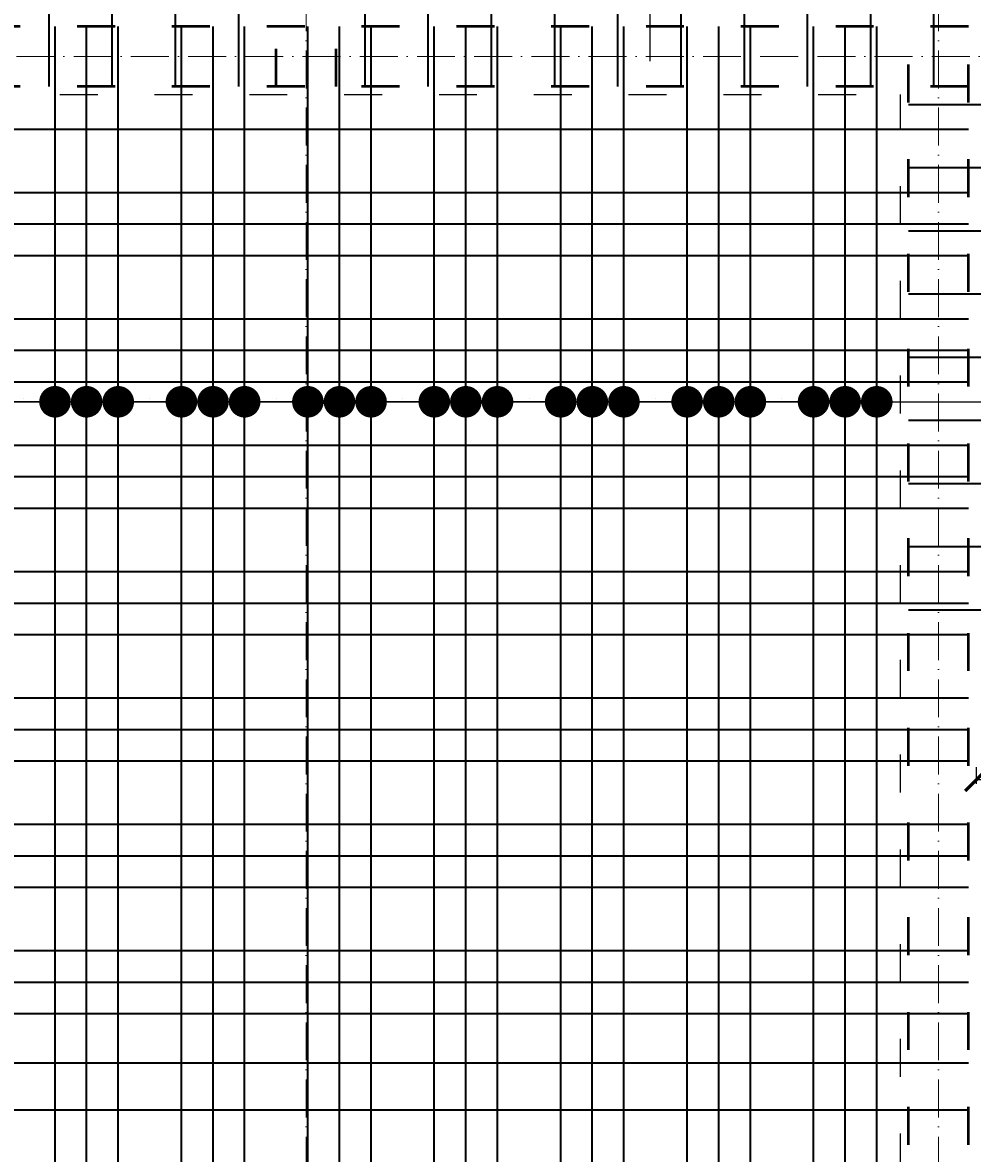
# Model space of a CAD drawing. Header units: millimetres. Extents: x 295948 to 312016, y 6878 to 18016.
# Tile 178 of 252: x 306981 to 307281, y 14352 to 14710. Entities that reach past the tile are written whole.
import ezdxf

# ---------------------------------------------------------------- set-up
doc = ezdxf.new("R2010")
doc.units = ezdxf.units.MM
doc.linetypes.add('ACAD_ISO03W100', pattern=[30, 12, -18])
doc.linetypes.add('ACAD_ISO10W100', pattern=[18, 12, -3, 0, -3])
for name, color, linetype, lineweight in [('konstrukcja wymiary', 1, 'Continuous', 13), ('osie', 5, 'ACAD_ISO10W100', 13), ('zbrojenie', 4, 'Continuous', 50), ('zbrojenie płyty', 141, 'Continuous', 35)]:
    doc.layers.add(name, color=color, linetype=linetype, lineweight=lineweight)
doc.layers.add('przerywane', color=6, linetype='ACAD_ISO03W100')
doc.styles.add('KONSTRUKCJA', font='romand.shx', dxfattribs={"oblique": 10})
doc.styles.get("Standard").update_dxf_attribs({"font": 'romand.shx', "oblique": 10})
doc.dimstyles.new('150', dxfattribs={"dimtxt": 10, "dimasz": 7, "dimexe": 1.25, "dimexo": 0.625, "dimgap": 3, "dimtad": 1, "dimdec": 0, "dimrnd": 0.5, "dimtxsty": 'KONSTRUKCJA', "dimblk": 'ARCHTICK', "dimcen": 2.5, "dimadec": 0, "dimazin": 0, "dimtfac": 1, "dimtdec": 0, "dimtix": 1, "dimtmove": 0, "dimatfit": 3, "dimfxl": 4, "dimfxlon": 1, "dimarcsym": 0})
doc.dimstyles.new('kropki', dxfattribs={"dimtxt": 0.001, "dimasz": 10, "dimexe": 1.25, "dimexo": 0.625, "dimgap": 1, "dimtad": 1, "dimtxsty": 'Standard', "dimblk": 'DOT', "dimcen": 2.5, "dimadec": 0, "dimazin": 0, "dimtfac": 1, "dimtmove": 0, "dimatfit": 3, "dimfxl": 1, "dimfxlon": 1, "dimarcsym": 0})

# ---------------------------------------------------------------- blocks, each defined once
blk = doc.blocks.new('_ArchTick')
at = {"color": 0, "linetype": 'ByBlock', "lineweight": 13, "const_width": 0.15}
blk.add_lwpolyline([(-0.5, -0.5), (0.5, 0.5)], dxfattribs=at)
blk = doc.blocks.new('*D886')
at = {"layer": 'Defpoints', "color": 0, "transparency": 16777216}
for p in [(307580.44, 14981.32), (306548.44, 14393.22), (306662.44, 14393.22)]:
    blk.add_point(p, dxfattribs=at)
at = {"layer": 'konstrukcja wymiary', "color": 0, "lineweight": -2, "transparency": 16777216}
for p, q in [((306552.44, 14981.32), (306547.19, 14981.32)), ((306548.44, 14981.32), (306548.44, 14393.22)), ((306552.44, 14393.22), (306547.19, 14393.22))]:
    blk.add_line(p, q, dxfattribs=at)
at = {"layer": 'konstrukcja wymiary', "color": 0, "lineweight": -2, "transparency": 16777216, "xscale": 7, "yscale": 7, "zscale": 7}
for p, rotation in [((306548.44, 14981.32), 90), ((306548.44, 14393.22), 270)]:
    blk.add_blockref('_ArchTick', p, dxfattribs=dict(at, rotation=rotation))
at = {"layer": 'konstrukcja wymiary', "color": 0, "transparency": 16777216, "insert": (306540.44, 14687.27), "char_height": 10, "attachment_point": 5, "rotation": 90, "style": 'KONSTRUKCJA'}
blk.add_mtext('588', dxfattribs=at)
blk = doc.blocks.new('*D895')
at = {"layer": 'Defpoints', "color": 0, "transparency": 16777216}
for p in [(307282.44, 15501.22), (307282.44, 14520.22), (306826.44, 14393.22)]:
    blk.add_point(p, dxfattribs=at)
at = {"layer": 'konstrukcja wymiary', "color": 0, "lineweight": -2, "transparency": 16777216}
for p, q in [((306826.44, 15497.22), (306826.44, 15502.47)), ((307282.44, 15497.22), (307282.44, 15502.47)), ((306826.44, 15501.22), (307282.44, 15501.22))]:
    blk.add_line(p, q, dxfattribs=at)
at = {"layer": 'konstrukcja wymiary', "color": 0, "lineweight": -2, "transparency": 16777216, "xscale": 7, "yscale": 7, "zscale": 7, "rotation": 180}
blk.add_blockref('_ArchTick', (306826.44, 15501.22), dxfattribs=at)
at = {"layer": 'konstrukcja wymiary', "color": 0, "lineweight": -2, "transparency": 16777216, "xscale": 7, "yscale": 7, "zscale": 7}
blk.add_blockref('_ArchTick', (307282.44, 15501.22), dxfattribs=at)
at = {"layer": 'konstrukcja wymiary', "color": 0, "transparency": 16777216, "insert": (307054.44, 15509.22), "char_height": 10, "attachment_point": 5, "style": 'KONSTRUKCJA'}
blk.add_mtext('456', dxfattribs=at)
blk = doc.blocks.new('*D896')
at = {"layer": 'Defpoints', "color": 0, "transparency": 16777216}
for p in [(307546.44, 15501.22), (307282.44, 14520.22), (307546.44, 14520.22)]:
    blk.add_point(p, dxfattribs=at)
at = {"layer": 'konstrukcja wymiary', "color": 0, "lineweight": -2, "transparency": 16777216}
for p, q in [((307282.44, 15497.22), (307282.44, 15502.47)), ((307546.44, 15497.22), (307546.44, 15502.47)), ((307282.44, 15501.22), (307546.44, 15501.22))]:
    blk.add_line(p, q, dxfattribs=at)
at = {"layer": 'konstrukcja wymiary', "color": 0, "lineweight": -2, "transparency": 16777216, "xscale": 7, "yscale": 7, "zscale": 7, "rotation": 180}
blk.add_blockref('_ArchTick', (307282.44, 15501.22), dxfattribs=at)
at = {"layer": 'konstrukcja wymiary', "color": 0, "lineweight": -2, "transparency": 16777216, "xscale": 7, "yscale": 7, "zscale": 7}
blk.add_blockref('_ArchTick', (307546.44, 15501.22), dxfattribs=at)
at = {"layer": 'konstrukcja wymiary', "color": 0, "transparency": 16777216, "insert": (307414.44, 15509.22), "char_height": 10, "attachment_point": 5, "style": 'KONSTRUKCJA'}
blk.add_mtext('264', dxfattribs=at)
blk = doc.blocks.new('*D923')
at = {"layer": 'Defpoints', "color": 0, "transparency": 16777216}
for p in [(307282.44, 14520.22), (307546.44, 14520.22), (307282.44, 14470.22)]:
    blk.add_point(p, dxfattribs=at)
at = {"layer": 'konstrukcja wymiary', "color": 0, "lineweight": -2, "transparency": 16777216}
for p, q in [((307282.44, 14474.22), (307282.44, 14468.97)), ((307546.44, 14474.22), (307546.44, 14468.97)), ((307546.44, 14470.22), (307282.44, 14470.22))]:
    blk.add_line(p, q, dxfattribs=at)
at = {"layer": 'konstrukcja wymiary', "color": 0, "lineweight": -2, "transparency": 16777216, "xscale": 7, "yscale": 7, "zscale": 7, "rotation": 180}
blk.add_blockref('_ArchTick', (307282.44, 14470.22), dxfattribs=at)
at = {"layer": 'konstrukcja wymiary', "color": 0, "lineweight": -2, "transparency": 16777216, "xscale": 7, "yscale": 7, "zscale": 7}
blk.add_blockref('_ArchTick', (307546.44, 14470.22), dxfattribs=at)
at = {"layer": 'konstrukcja wymiary', "color": 0, "transparency": 16777216, "insert": (307414.44, 14478.22), "char_height": 10, "attachment_point": 5, "style": 'KONSTRUKCJA'}
blk.add_mtext('264', dxfattribs=at)
blk = doc.blocks.new('_Dot')
at = {"color": 0, "linetype": 'ByBlock', "lineweight": -2}
blk.add_line((-0.5, 0), (-1, 0), dxfattribs=at)
at = {"color": 0, "linetype": 'ByBlock', "const_width": 0.5}
blk.add_lwpolyline([(-0.25, 0, 1), (0.25, 0, 1)], format="xyb", close=True, dxfattribs=at)
blk = doc.blocks.new('*D735')
at = {"layer": 'Defpoints', "color": 0, "transparency": 16777216}
for p in [(307168.94, 14737.72), (307168.94, 14717.72), (307179.19, 14717.72)]:
    blk.add_point(p, dxfattribs=at)
at = {"layer": 'konstrukcja wymiary', "color": 0, "lineweight": -2, "transparency": 16777216}
for p, q in [((307179.19, 14747.72), (307179.19, 14757.72)), ((307178.19, 14737.72), (307180.44, 14737.72)), ((307179.19, 14737.72), (307179.19, 14717.72)), ((307178.19, 14717.72), (307180.44, 14717.72)), ((307179.19, 14707.72), (307179.19, 14697.72))]:
    blk.add_line(p, q, dxfattribs=at)
at = {"layer": 'konstrukcja wymiary', "color": 0, "lineweight": -2, "transparency": 16777216, "xscale": 10, "yscale": 10, "zscale": 10}
for p, rotation in [((307179.19, 14737.72), 270), ((307179.19, 14717.72), 90)]:
    blk.add_blockref('_Dot', p, dxfattribs=dict(at, rotation=rotation))
at = {"layer": 'konstrukcja wymiary', "color": 0, "transparency": 16777216, "insert": (307178.19, 14727.72), "char_height": 0.001, "attachment_point": 5, "rotation": 90}
blk.add_mtext('20', dxfattribs=at)
blk = doc.blocks.new('*D1061')
at = {"layer": 'Defpoints', "color": 0, "transparency": 16777216}
for p in [(306970.94, 14589.93), (306960.44, 14576.22), (306970.94, 14576.22)]:
    blk.add_point(p, dxfattribs=at)
at = {"layer": 'konstrukcja wymiary', "color": 0, "lineweight": -2, "transparency": 16777216}
for p, q in [((306950.44, 14589.93), (306940.44, 14589.93)), ((306960.44, 14588.93), (306960.44, 14591.18)), ((306960.44, 14589.93), (306970.94, 14589.93)), ((306970.94, 14588.93), (306970.94, 14591.18)), ((306980.94, 14589.93), (306990.94, 14589.93))]:
    blk.add_line(p, q, dxfattribs=at)
at = {"layer": 'konstrukcja wymiary', "color": 0, "lineweight": -2, "transparency": 16777216, "xscale": 10, "yscale": 10, "zscale": 10}
blk.add_blockref('_Dot', (306960.44, 14589.93), dxfattribs=at)
at = {"layer": 'konstrukcja wymiary', "color": 0, "lineweight": -2, "transparency": 16777216, "xscale": 10, "yscale": 10, "zscale": 10, "rotation": 180}
blk.add_blockref('_Dot', (306970.94, 14589.93), dxfattribs=at)
at = {"layer": 'konstrukcja wymiary', "color": 0, "transparency": 16777216, "insert": (306965.69, 14590.93), "char_height": 0.001, "attachment_point": 5}
blk.add_mtext('10,5', dxfattribs=at)
blk = doc.blocks.new('*D1062')
at = {"layer": 'Defpoints', "color": 0, "transparency": 16777216}
for p in [(306990.94, 14589.93), (306970.94, 14576.22), (306990.94, 14576.22)]:
    blk.add_point(p, dxfattribs=at)
at = {"layer": 'konstrukcja wymiary', "color": 0, "lineweight": -2, "transparency": 16777216}
for p, q in [((306960.94, 14589.93), (306950.94, 14589.93)), ((306970.94, 14588.93), (306970.94, 14591.18)), ((306970.94, 14589.93), (306990.94, 14589.93)), ((306990.94, 14588.93), (306990.94, 14591.18)), ((307000.94, 14589.93), (307010.94, 14589.93))]:
    blk.add_line(p, q, dxfattribs=at)
at = {"layer": 'konstrukcja wymiary', "color": 0, "lineweight": -2, "transparency": 16777216, "xscale": 10, "yscale": 10, "zscale": 10}
blk.add_blockref('_Dot', (306970.94, 14589.93), dxfattribs=at)
at = {"layer": 'konstrukcja wymiary', "color": 0, "lineweight": -2, "transparency": 16777216, "xscale": 10, "yscale": 10, "zscale": 10, "rotation": 180}
blk.add_blockref('_Dot', (306990.94, 14589.93), dxfattribs=at)
at = {"layer": 'konstrukcja wymiary', "color": 0, "transparency": 16777216, "insert": (306980.94, 14590.93), "char_height": 0.001, "attachment_point": 5}
blk.add_mtext('20', dxfattribs=at)
blk = doc.blocks.new('*D1063')
at = {"layer": 'Defpoints', "color": 0, "transparency": 16777216}
for p in [(307000.94, 14589.93), (306990.94, 14576.22), (307000.94, 14576.22)]:
    blk.add_point(p, dxfattribs=at)
at = {"layer": 'konstrukcja wymiary', "color": 0, "lineweight": -2, "transparency": 16777216}
for p, q in [((306980.94, 14589.93), (306970.94, 14589.93)), ((306990.94, 14588.93), (306990.94, 14591.18)), ((306990.94, 14589.93), (307000.94, 14589.93)), ((307000.94, 14588.93), (307000.94, 14591.18)), ((307010.94, 14589.93), (307020.94, 14589.93))]:
    blk.add_line(p, q, dxfattribs=at)
at = {"layer": 'konstrukcja wymiary', "color": 0, "lineweight": -2, "transparency": 16777216, "xscale": 10, "yscale": 10, "zscale": 10}
blk.add_blockref('_Dot', (306990.94, 14589.93), dxfattribs=at)
at = {"layer": 'konstrukcja wymiary', "color": 0, "lineweight": -2, "transparency": 16777216, "xscale": 10, "yscale": 10, "zscale": 10, "rotation": 180}
blk.add_blockref('_Dot', (307000.94, 14589.93), dxfattribs=at)
at = {"layer": 'konstrukcja wymiary', "color": 0, "transparency": 16777216, "insert": (306995.94, 14590.93), "char_height": 0.001, "attachment_point": 5}
blk.add_mtext('10', dxfattribs=at)
blk = doc.blocks.new('*D1064')
at = {"layer": 'Defpoints', "color": 0, "transparency": 16777216}
for p in [(307010.94, 14589.93), (307000.94, 14576.22), (307010.94, 14576.22)]:
    blk.add_point(p, dxfattribs=at)
at = {"layer": 'konstrukcja wymiary', "color": 0, "lineweight": -2, "transparency": 16777216}
for p, q in [((306990.94, 14589.93), (306980.94, 14589.93)), ((307000.94, 14588.93), (307000.94, 14591.18)), ((307000.94, 14589.93), (307010.94, 14589.93)), ((307010.94, 14588.93), (307010.94, 14591.18)), ((307020.94, 14589.93), (307030.94, 14589.93))]:
    blk.add_line(p, q, dxfattribs=at)
at = {"layer": 'konstrukcja wymiary', "color": 0, "lineweight": -2, "transparency": 16777216, "xscale": 10, "yscale": 10, "zscale": 10}
blk.add_blockref('_Dot', (307000.94, 14589.93), dxfattribs=at)
at = {"layer": 'konstrukcja wymiary', "color": 0, "lineweight": -2, "transparency": 16777216, "xscale": 10, "yscale": 10, "zscale": 10, "rotation": 180}
blk.add_blockref('_Dot', (307010.94, 14589.93), dxfattribs=at)
at = {"layer": 'konstrukcja wymiary', "color": 0, "transparency": 16777216, "insert": (307005.94, 14590.93), "char_height": 0.001, "attachment_point": 5}
blk.add_mtext('10', dxfattribs=at)
blk = doc.blocks.new('*D1065')
at = {"layer": 'Defpoints', "color": 0, "transparency": 16777216}
for p in [(307030.94, 14589.93), (307010.94, 14576.22), (307030.94, 14576.22)]:
    blk.add_point(p, dxfattribs=at)
at = {"layer": 'konstrukcja wymiary', "color": 0, "lineweight": -2, "transparency": 16777216}
for p, q in [((307000.94, 14589.93), (306990.94, 14589.93)), ((307010.94, 14588.93), (307010.94, 14591.18)), ((307010.94, 14589.93), (307030.94, 14589.93)), ((307030.94, 14588.93), (307030.94, 14591.18)), ((307040.94, 14589.93), (307050.94, 14589.93))]:
    blk.add_line(p, q, dxfattribs=at)
at = {"layer": 'konstrukcja wymiary', "color": 0, "lineweight": -2, "transparency": 16777216, "xscale": 10, "yscale": 10, "zscale": 10}
blk.add_blockref('_Dot', (307010.94, 14589.93), dxfattribs=at)
at = {"layer": 'konstrukcja wymiary', "color": 0, "lineweight": -2, "transparency": 16777216, "xscale": 10, "yscale": 10, "zscale": 10, "rotation": 180}
blk.add_blockref('_Dot', (307030.94, 14589.93), dxfattribs=at)
at = {"layer": 'konstrukcja wymiary', "color": 0, "transparency": 16777216, "insert": (307020.94, 14590.93), "char_height": 0.001, "attachment_point": 5}
blk.add_mtext('20', dxfattribs=at)
blk = doc.blocks.new('*D1081')
at = {"layer": 'Defpoints', "color": 0, "transparency": 16777216}
for p in [(307040.94, 14589.93), (307030.94, 14576.22), (307040.94, 14576.22)]:
    blk.add_point(p, dxfattribs=at)
at = {"layer": 'konstrukcja wymiary', "color": 0, "lineweight": -2, "transparency": 16777216}
for p, q in [((307020.94, 14589.93), (307010.94, 14589.93)), ((307030.94, 14588.93), (307030.94, 14591.18)), ((307030.94, 14589.93), (307040.94, 14589.93)), ((307040.94, 14588.93), (307040.94, 14591.18)), ((307050.94, 14589.93), (307060.94, 14589.93))]:
    blk.add_line(p, q, dxfattribs=at)
at = {"layer": 'konstrukcja wymiary', "color": 0, "lineweight": -2, "transparency": 16777216, "xscale": 10, "yscale": 10, "zscale": 10}
blk.add_blockref('_Dot', (307030.94, 14589.93), dxfattribs=at)
at = {"layer": 'konstrukcja wymiary', "color": 0, "lineweight": -2, "transparency": 16777216, "xscale": 10, "yscale": 10, "zscale": 10, "rotation": 180}
blk.add_blockref('_Dot', (307040.94, 14589.93), dxfattribs=at)
at = {"layer": 'konstrukcja wymiary', "color": 0, "transparency": 16777216, "insert": (307035.94, 14590.93), "char_height": 0.001, "attachment_point": 5}
blk.add_mtext('10', dxfattribs=at)
blk = doc.blocks.new('*D1082')
at = {"layer": 'Defpoints', "color": 0, "transparency": 16777216}
for p in [(307050.94, 14589.93), (307040.94, 14576.22), (307050.94, 14576.22)]:
    blk.add_point(p, dxfattribs=at)
at = {"layer": 'konstrukcja wymiary', "color": 0, "lineweight": -2, "transparency": 16777216}
for p, q in [((307030.94, 14589.93), (307020.94, 14589.93)), ((307040.94, 14588.93), (307040.94, 14591.18)), ((307040.94, 14589.93), (307050.94, 14589.93)), ((307050.94, 14588.93), (307050.94, 14591.18)), ((307060.94, 14589.93), (307070.94, 14589.93))]:
    blk.add_line(p, q, dxfattribs=at)
at = {"layer": 'konstrukcja wymiary', "color": 0, "lineweight": -2, "transparency": 16777216, "xscale": 10, "yscale": 10, "zscale": 10}
blk.add_blockref('_Dot', (307040.94, 14589.93), dxfattribs=at)
at = {"layer": 'konstrukcja wymiary', "color": 0, "lineweight": -2, "transparency": 16777216, "xscale": 10, "yscale": 10, "zscale": 10, "rotation": 180}
blk.add_blockref('_Dot', (307050.94, 14589.93), dxfattribs=at)
at = {"layer": 'konstrukcja wymiary', "color": 0, "transparency": 16777216, "insert": (307045.94, 14590.93), "char_height": 0.001, "attachment_point": 5}
blk.add_mtext('10', dxfattribs=at)
blk = doc.blocks.new('*D1083')
at = {"layer": 'Defpoints', "color": 0, "transparency": 16777216}
for p in [(307070.94, 14589.93), (307050.94, 14576.22), (307070.94, 14576.22)]:
    blk.add_point(p, dxfattribs=at)
at = {"layer": 'konstrukcja wymiary', "color": 0, "lineweight": -2, "transparency": 16777216}
for p, q in [((307040.94, 14589.93), (307030.94, 14589.93)), ((307050.94, 14588.93), (307050.94, 14591.18)), ((307050.94, 14589.93), (307070.94, 14589.93)), ((307070.94, 14588.93), (307070.94, 14591.18)), ((307080.94, 14589.93), (307090.94, 14589.93))]:
    blk.add_line(p, q, dxfattribs=at)
at = {"layer": 'konstrukcja wymiary', "color": 0, "lineweight": -2, "transparency": 16777216, "xscale": 10, "yscale": 10, "zscale": 10}
blk.add_blockref('_Dot', (307050.94, 14589.93), dxfattribs=at)
at = {"layer": 'konstrukcja wymiary', "color": 0, "lineweight": -2, "transparency": 16777216, "xscale": 10, "yscale": 10, "zscale": 10, "rotation": 180}
blk.add_blockref('_Dot', (307070.94, 14589.93), dxfattribs=at)
at = {"layer": 'konstrukcja wymiary', "color": 0, "transparency": 16777216, "insert": (307060.94, 14590.93), "char_height": 0.001, "attachment_point": 5}
blk.add_mtext('20', dxfattribs=at)
blk = doc.blocks.new('*D1084')
at = {"layer": 'Defpoints', "color": 0, "transparency": 16777216}
for p in [(307080.94, 14589.93), (307070.94, 14576.22), (307080.94, 14576.22)]:
    blk.add_point(p, dxfattribs=at)
at = {"layer": 'konstrukcja wymiary', "color": 0, "lineweight": -2, "transparency": 16777216}
for p, q in [((307060.94, 14589.93), (307050.94, 14589.93)), ((307070.94, 14588.93), (307070.94, 14591.18)), ((307070.94, 14589.93), (307080.94, 14589.93)), ((307080.94, 14588.93), (307080.94, 14591.18)), ((307090.94, 14589.93), (307100.94, 14589.93))]:
    blk.add_line(p, q, dxfattribs=at)
at = {"layer": 'konstrukcja wymiary', "color": 0, "lineweight": -2, "transparency": 16777216, "xscale": 10, "yscale": 10, "zscale": 10}
blk.add_blockref('_Dot', (307070.94, 14589.93), dxfattribs=at)
at = {"layer": 'konstrukcja wymiary', "color": 0, "lineweight": -2, "transparency": 16777216, "xscale": 10, "yscale": 10, "zscale": 10, "rotation": 180}
blk.add_blockref('_Dot', (307080.94, 14589.93), dxfattribs=at)
at = {"layer": 'konstrukcja wymiary', "color": 0, "transparency": 16777216, "insert": (307075.94, 14590.93), "char_height": 0.001, "attachment_point": 5}
blk.add_mtext('10', dxfattribs=at)
blk = doc.blocks.new('*D1085')
at = {"layer": 'Defpoints', "color": 0, "transparency": 16777216}
for p in [(307090.94, 14589.93), (307080.94, 14576.22), (307090.94, 14576.22)]:
    blk.add_point(p, dxfattribs=at)
at = {"layer": 'konstrukcja wymiary', "color": 0, "lineweight": -2, "transparency": 16777216}
for p, q in [((307070.94, 14589.93), (307060.94, 14589.93)), ((307080.94, 14588.93), (307080.94, 14591.18)), ((307080.94, 14589.93), (307090.94, 14589.93)), ((307090.94, 14588.93), (307090.94, 14591.18)), ((307100.94, 14589.93), (307110.94, 14589.93))]:
    blk.add_line(p, q, dxfattribs=at)
at = {"layer": 'konstrukcja wymiary', "color": 0, "lineweight": -2, "transparency": 16777216, "xscale": 10, "yscale": 10, "zscale": 10}
blk.add_blockref('_Dot', (307080.94, 14589.93), dxfattribs=at)
at = {"layer": 'konstrukcja wymiary', "color": 0, "lineweight": -2, "transparency": 16777216, "xscale": 10, "yscale": 10, "zscale": 10, "rotation": 180}
blk.add_blockref('_Dot', (307090.94, 14589.93), dxfattribs=at)
at = {"layer": 'konstrukcja wymiary', "color": 0, "transparency": 16777216, "insert": (307085.94, 14590.93), "char_height": 0.001, "attachment_point": 5}
blk.add_mtext('10', dxfattribs=at)
blk = doc.blocks.new('*D1066')
at = {"layer": 'Defpoints', "color": 0, "transparency": 16777216}
for p in [(307110.94, 14589.93), (307090.94, 14576.22), (307110.94, 14576.22)]:
    blk.add_point(p, dxfattribs=at)
at = {"layer": 'konstrukcja wymiary', "color": 0, "lineweight": -2, "transparency": 16777216}
for p, q in [((307080.94, 14589.93), (307070.94, 14589.93)), ((307090.94, 14588.93), (307090.94, 14591.18)), ((307090.94, 14589.93), (307110.94, 14589.93)), ((307110.94, 14588.93), (307110.94, 14591.18)), ((307120.94, 14589.93), (307130.94, 14589.93))]:
    blk.add_line(p, q, dxfattribs=at)
at = {"layer": 'konstrukcja wymiary', "color": 0, "lineweight": -2, "transparency": 16777216, "xscale": 10, "yscale": 10, "zscale": 10}
blk.add_blockref('_Dot', (307090.94, 14589.93), dxfattribs=at)
at = {"layer": 'konstrukcja wymiary', "color": 0, "lineweight": -2, "transparency": 16777216, "xscale": 10, "yscale": 10, "zscale": 10, "rotation": 180}
blk.add_blockref('_Dot', (307110.94, 14589.93), dxfattribs=at)
at = {"layer": 'konstrukcja wymiary', "color": 0, "transparency": 16777216, "insert": (307100.94, 14590.93), "char_height": 0.001, "attachment_point": 5}
blk.add_mtext('20', dxfattribs=at)
blk = doc.blocks.new('*D1067')
at = {"layer": 'Defpoints', "color": 0, "transparency": 16777216}
for p in [(307120.94, 14589.93), (307110.94, 14576.22), (307120.94, 14576.22)]:
    blk.add_point(p, dxfattribs=at)
at = {"layer": 'konstrukcja wymiary', "color": 0, "lineweight": -2, "transparency": 16777216}
for p, q in [((307100.94, 14589.93), (307090.94, 14589.93)), ((307110.94, 14588.93), (307110.94, 14591.18)), ((307110.94, 14589.93), (307120.94, 14589.93)), ((307120.94, 14588.93), (307120.94, 14591.18)), ((307130.94, 14589.93), (307140.94, 14589.93))]:
    blk.add_line(p, q, dxfattribs=at)
at = {"layer": 'konstrukcja wymiary', "color": 0, "lineweight": -2, "transparency": 16777216, "xscale": 10, "yscale": 10, "zscale": 10}
blk.add_blockref('_Dot', (307110.94, 14589.93), dxfattribs=at)
at = {"layer": 'konstrukcja wymiary', "color": 0, "lineweight": -2, "transparency": 16777216, "xscale": 10, "yscale": 10, "zscale": 10, "rotation": 180}
blk.add_blockref('_Dot', (307120.94, 14589.93), dxfattribs=at)
at = {"layer": 'konstrukcja wymiary', "color": 0, "transparency": 16777216, "insert": (307115.94, 14590.93), "char_height": 0.001, "attachment_point": 5}
blk.add_mtext('10', dxfattribs=at)
blk = doc.blocks.new('*D1068')
at = {"layer": 'Defpoints', "color": 0, "transparency": 16777216}
for p in [(307130.94, 14589.93), (307120.94, 14576.22), (307130.94, 14576.22)]:
    blk.add_point(p, dxfattribs=at)
at = {"layer": 'konstrukcja wymiary', "color": 0, "lineweight": -2, "transparency": 16777216}
for p, q in [((307110.94, 14589.93), (307100.94, 14589.93)), ((307120.94, 14588.93), (307120.94, 14591.18)), ((307120.94, 14589.93), (307130.94, 14589.93)), ((307130.94, 14588.93), (307130.94, 14591.18)), ((307140.94, 14589.93), (307150.94, 14589.93))]:
    blk.add_line(p, q, dxfattribs=at)
at = {"layer": 'konstrukcja wymiary', "color": 0, "lineweight": -2, "transparency": 16777216, "xscale": 10, "yscale": 10, "zscale": 10}
blk.add_blockref('_Dot', (307120.94, 14589.93), dxfattribs=at)
at = {"layer": 'konstrukcja wymiary', "color": 0, "lineweight": -2, "transparency": 16777216, "xscale": 10, "yscale": 10, "zscale": 10, "rotation": 180}
blk.add_blockref('_Dot', (307130.94, 14589.93), dxfattribs=at)
at = {"layer": 'konstrukcja wymiary', "color": 0, "transparency": 16777216, "insert": (307125.94, 14590.93), "char_height": 0.001, "attachment_point": 5}
blk.add_mtext('10', dxfattribs=at)
blk = doc.blocks.new('*D1069')
at = {"layer": 'Defpoints', "color": 0, "transparency": 16777216}
for p in [(307150.94, 14589.93), (307130.94, 14576.22), (307150.94, 14576.22)]:
    blk.add_point(p, dxfattribs=at)
at = {"layer": 'konstrukcja wymiary', "color": 0, "lineweight": -2, "transparency": 16777216}
for p, q in [((307120.94, 14589.93), (307110.94, 14589.93)), ((307130.94, 14588.93), (307130.94, 14591.18)), ((307130.94, 14589.93), (307150.94, 14589.93)), ((307150.94, 14588.93), (307150.94, 14591.18)), ((307160.94, 14589.93), (307170.94, 14589.93))]:
    blk.add_line(p, q, dxfattribs=at)
at = {"layer": 'konstrukcja wymiary', "color": 0, "lineweight": -2, "transparency": 16777216, "xscale": 10, "yscale": 10, "zscale": 10}
blk.add_blockref('_Dot', (307130.94, 14589.93), dxfattribs=at)
at = {"layer": 'konstrukcja wymiary', "color": 0, "lineweight": -2, "transparency": 16777216, "xscale": 10, "yscale": 10, "zscale": 10, "rotation": 180}
blk.add_blockref('_Dot', (307150.94, 14589.93), dxfattribs=at)
at = {"layer": 'konstrukcja wymiary', "color": 0, "transparency": 16777216, "insert": (307140.94, 14590.93), "char_height": 0.001, "attachment_point": 5}
blk.add_mtext('20', dxfattribs=at)
blk = doc.blocks.new('*D1070')
at = {"layer": 'Defpoints', "color": 0, "transparency": 16777216}
for p in [(307160.94, 14589.93), (307150.94, 14576.22), (307160.94, 14576.22)]:
    blk.add_point(p, dxfattribs=at)
at = {"layer": 'konstrukcja wymiary', "color": 0, "lineweight": -2, "transparency": 16777216}
for p, q in [((307140.94, 14589.93), (307130.94, 14589.93)), ((307150.94, 14588.93), (307150.94, 14591.18)), ((307150.94, 14589.93), (307160.94, 14589.93)), ((307160.94, 14588.93), (307160.94, 14591.18)), ((307170.94, 14589.93), (307180.94, 14589.93))]:
    blk.add_line(p, q, dxfattribs=at)
at = {"layer": 'konstrukcja wymiary', "color": 0, "lineweight": -2, "transparency": 16777216, "xscale": 10, "yscale": 10, "zscale": 10}
blk.add_blockref('_Dot', (307150.94, 14589.93), dxfattribs=at)
at = {"layer": 'konstrukcja wymiary', "color": 0, "lineweight": -2, "transparency": 16777216, "xscale": 10, "yscale": 10, "zscale": 10, "rotation": 180}
blk.add_blockref('_Dot', (307160.94, 14589.93), dxfattribs=at)
at = {"layer": 'konstrukcja wymiary', "color": 0, "transparency": 16777216, "insert": (307155.94, 14590.93), "char_height": 0.001, "attachment_point": 5}
blk.add_mtext('10', dxfattribs=at)
blk = doc.blocks.new('*D1096')
at = {"layer": 'Defpoints', "color": 0, "transparency": 16777216}
for p in [(307170.94, 14589.93), (307160.94, 14576.22), (307170.94, 14576.22)]:
    blk.add_point(p, dxfattribs=at)
at = {"layer": 'konstrukcja wymiary', "color": 0, "lineweight": -2, "transparency": 16777216}
for p, q in [((307150.94, 14589.93), (307140.94, 14589.93)), ((307160.94, 14588.93), (307160.94, 14591.18)), ((307160.94, 14589.93), (307170.94, 14589.93)), ((307170.94, 14588.93), (307170.94, 14591.18)), ((307180.94, 14589.93), (307190.94, 14589.93))]:
    blk.add_line(p, q, dxfattribs=at)
at = {"layer": 'konstrukcja wymiary', "color": 0, "lineweight": -2, "transparency": 16777216, "xscale": 10, "yscale": 10, "zscale": 10}
blk.add_blockref('_Dot', (307160.94, 14589.93), dxfattribs=at)
at = {"layer": 'konstrukcja wymiary', "color": 0, "lineweight": -2, "transparency": 16777216, "xscale": 10, "yscale": 10, "zscale": 10, "rotation": 180}
blk.add_blockref('_Dot', (307170.94, 14589.93), dxfattribs=at)
at = {"layer": 'konstrukcja wymiary', "color": 0, "transparency": 16777216, "insert": (307165.94, 14590.93), "char_height": 0.001, "attachment_point": 5}
blk.add_mtext('10', dxfattribs=at)
blk = doc.blocks.new('*D1097')
at = {"layer": 'Defpoints', "color": 0, "transparency": 16777216}
for p in [(307190.94, 14589.93), (307170.94, 14576.22), (307190.94, 14576.22)]:
    blk.add_point(p, dxfattribs=at)
at = {"layer": 'konstrukcja wymiary', "color": 0, "lineweight": -2, "transparency": 16777216}
for p, q in [((307160.94, 14589.93), (307150.94, 14589.93)), ((307170.94, 14588.93), (307170.94, 14591.18)), ((307170.94, 14589.93), (307190.94, 14589.93)), ((307190.94, 14588.93), (307190.94, 14591.18)), ((307200.94, 14589.93), (307210.94, 14589.93))]:
    blk.add_line(p, q, dxfattribs=at)
at = {"layer": 'konstrukcja wymiary', "color": 0, "lineweight": -2, "transparency": 16777216, "xscale": 10, "yscale": 10, "zscale": 10}
blk.add_blockref('_Dot', (307170.94, 14589.93), dxfattribs=at)
at = {"layer": 'konstrukcja wymiary', "color": 0, "lineweight": -2, "transparency": 16777216, "xscale": 10, "yscale": 10, "zscale": 10, "rotation": 180}
blk.add_blockref('_Dot', (307190.94, 14589.93), dxfattribs=at)
at = {"layer": 'konstrukcja wymiary', "color": 0, "transparency": 16777216, "insert": (307180.94, 14590.93), "char_height": 0.001, "attachment_point": 5}
blk.add_mtext('20', dxfattribs=at)
blk = doc.blocks.new('*D1098')
at = {"layer": 'Defpoints', "color": 0, "transparency": 16777216}
for p in [(307200.94, 14589.93), (307190.94, 14576.22), (307200.94, 14576.22)]:
    blk.add_point(p, dxfattribs=at)
at = {"layer": 'konstrukcja wymiary', "color": 0, "lineweight": -2, "transparency": 16777216}
for p, q in [((307180.94, 14589.93), (307170.94, 14589.93)), ((307190.94, 14588.93), (307190.94, 14591.18)), ((307190.94, 14589.93), (307200.94, 14589.93)), ((307200.94, 14588.93), (307200.94, 14591.18)), ((307210.94, 14589.93), (307220.94, 14589.93))]:
    blk.add_line(p, q, dxfattribs=at)
at = {"layer": 'konstrukcja wymiary', "color": 0, "lineweight": -2, "transparency": 16777216, "xscale": 10, "yscale": 10, "zscale": 10}
blk.add_blockref('_Dot', (307190.94, 14589.93), dxfattribs=at)
at = {"layer": 'konstrukcja wymiary', "color": 0, "lineweight": -2, "transparency": 16777216, "xscale": 10, "yscale": 10, "zscale": 10, "rotation": 180}
blk.add_blockref('_Dot', (307200.94, 14589.93), dxfattribs=at)
at = {"layer": 'konstrukcja wymiary', "color": 0, "transparency": 16777216, "insert": (307195.94, 14590.93), "char_height": 0.001, "attachment_point": 5}
blk.add_mtext('10', dxfattribs=at)
blk = doc.blocks.new('*D1099')
at = {"layer": 'Defpoints', "color": 0, "transparency": 16777216}
for p in [(307210.94, 14589.93), (307200.94, 14576.22), (307210.94, 14576.22)]:
    blk.add_point(p, dxfattribs=at)
at = {"layer": 'konstrukcja wymiary', "color": 0, "lineweight": -2, "transparency": 16777216}
for p, q in [((307190.94, 14589.93), (307180.94, 14589.93)), ((307200.94, 14588.93), (307200.94, 14591.18)), ((307200.94, 14589.93), (307210.94, 14589.93)), ((307210.94, 14588.93), (307210.94, 14591.18)), ((307220.94, 14589.93), (307230.94, 14589.93))]:
    blk.add_line(p, q, dxfattribs=at)
at = {"layer": 'konstrukcja wymiary', "color": 0, "lineweight": -2, "transparency": 16777216, "xscale": 10, "yscale": 10, "zscale": 10}
blk.add_blockref('_Dot', (307200.94, 14589.93), dxfattribs=at)
at = {"layer": 'konstrukcja wymiary', "color": 0, "lineweight": -2, "transparency": 16777216, "xscale": 10, "yscale": 10, "zscale": 10, "rotation": 180}
blk.add_blockref('_Dot', (307210.94, 14589.93), dxfattribs=at)
at = {"layer": 'konstrukcja wymiary', "color": 0, "transparency": 16777216, "insert": (307205.94, 14590.93), "char_height": 0.001, "attachment_point": 5}
blk.add_mtext('10', dxfattribs=at)
blk = doc.blocks.new('*D1100')
at = {"layer": 'Defpoints', "color": 0, "transparency": 16777216}
for p in [(307230.94, 14589.93), (307210.94, 14576.22), (307230.94, 14576.22)]:
    blk.add_point(p, dxfattribs=at)
at = {"layer": 'konstrukcja wymiary', "color": 0, "lineweight": -2, "transparency": 16777216}
for p, q in [((307200.94, 14589.93), (307190.94, 14589.93)), ((307210.94, 14588.93), (307210.94, 14591.18)), ((307210.94, 14589.93), (307230.94, 14589.93)), ((307230.94, 14588.93), (307230.94, 14591.18)), ((307240.94, 14589.93), (307250.94, 14589.93))]:
    blk.add_line(p, q, dxfattribs=at)
at = {"layer": 'konstrukcja wymiary', "color": 0, "lineweight": -2, "transparency": 16777216, "xscale": 10, "yscale": 10, "zscale": 10}
blk.add_blockref('_Dot', (307210.94, 14589.93), dxfattribs=at)
at = {"layer": 'konstrukcja wymiary', "color": 0, "lineweight": -2, "transparency": 16777216, "xscale": 10, "yscale": 10, "zscale": 10, "rotation": 180}
blk.add_blockref('_Dot', (307230.94, 14589.93), dxfattribs=at)
at = {"layer": 'konstrukcja wymiary', "color": 0, "transparency": 16777216, "insert": (307220.94, 14590.93), "char_height": 0.001, "attachment_point": 5}
blk.add_mtext('20', dxfattribs=at)
blk = doc.blocks.new('*D1106')
at = {"layer": 'Defpoints', "color": 0, "transparency": 16777216}
for p in [(307240.94, 14589.93), (307230.94, 14576.22), (307240.94, 14576.22)]:
    blk.add_point(p, dxfattribs=at)
at = {"layer": 'konstrukcja wymiary', "color": 0, "lineweight": -2, "transparency": 16777216}
for p, q in [((307220.94, 14589.93), (307210.94, 14589.93)), ((307230.94, 14588.93), (307230.94, 14591.18)), ((307230.94, 14589.93), (307240.94, 14589.93)), ((307240.94, 14588.93), (307240.94, 14591.18)), ((307250.94, 14589.93), (307260.94, 14589.93))]:
    blk.add_line(p, q, dxfattribs=at)
at = {"layer": 'konstrukcja wymiary', "color": 0, "lineweight": -2, "transparency": 16777216, "xscale": 10, "yscale": 10, "zscale": 10}
blk.add_blockref('_Dot', (307230.94, 14589.93), dxfattribs=at)
at = {"layer": 'konstrukcja wymiary', "color": 0, "lineweight": -2, "transparency": 16777216, "xscale": 10, "yscale": 10, "zscale": 10, "rotation": 180}
blk.add_blockref('_Dot', (307240.94, 14589.93), dxfattribs=at)
at = {"layer": 'konstrukcja wymiary', "color": 0, "transparency": 16777216, "insert": (307235.94, 14590.93), "char_height": 0.001, "attachment_point": 5}
blk.add_mtext('10', dxfattribs=at)
blk = doc.blocks.new('*D1107')
at = {"layer": 'Defpoints', "color": 0, "transparency": 16777216}
for p in [(307250.94, 14589.93), (307240.94, 14576.22), (307250.94, 14576.22)]:
    blk.add_point(p, dxfattribs=at)
at = {"layer": 'konstrukcja wymiary', "color": 0, "lineweight": -2, "transparency": 16777216}
for p, q in [((307230.94, 14589.93), (307220.94, 14589.93)), ((307240.94, 14588.93), (307240.94, 14591.18)), ((307240.94, 14589.93), (307250.94, 14589.93)), ((307250.94, 14588.93), (307250.94, 14591.18)), ((307260.94, 14589.93), (307270.94, 14589.93))]:
    blk.add_line(p, q, dxfattribs=at)
at = {"layer": 'konstrukcja wymiary', "color": 0, "lineweight": -2, "transparency": 16777216, "xscale": 10, "yscale": 10, "zscale": 10}
blk.add_blockref('_Dot', (307240.94, 14589.93), dxfattribs=at)
at = {"layer": 'konstrukcja wymiary', "color": 0, "lineweight": -2, "transparency": 16777216, "xscale": 10, "yscale": 10, "zscale": 10, "rotation": 180}
blk.add_blockref('_Dot', (307250.94, 14589.93), dxfattribs=at)
at = {"layer": 'konstrukcja wymiary', "color": 0, "transparency": 16777216, "insert": (307245.94, 14590.93), "char_height": 0.001, "attachment_point": 5}
blk.add_mtext('10', dxfattribs=at)
blk = doc.blocks.new('*D1108')
at = {"layer": 'Defpoints', "color": 0, "transparency": 16777216}
for p in [(307810.94, 14589.93), (307250.94, 14576.22), (307810.94, 14508.45)]:
    blk.add_point(p, dxfattribs=at)
at = {"layer": 'konstrukcja wymiary', "color": 0, "lineweight": -2, "transparency": 16777216}
for p, q in [((307250.94, 14588.93), (307250.94, 14591.18)), ((307260.94, 14589.93), (307800.94, 14589.93)), ((307810.94, 14588.93), (307810.94, 14591.18))]:
    blk.add_line(p, q, dxfattribs=at)
at = {"layer": 'konstrukcja wymiary', "color": 0, "lineweight": -2, "transparency": 16777216, "xscale": 10, "yscale": 10, "zscale": 10, "rotation": 180}
blk.add_blockref('_Dot', (307250.94, 14589.93), dxfattribs=at)
at = {"layer": 'konstrukcja wymiary', "color": 0, "lineweight": -2, "transparency": 16777216, "xscale": 10, "yscale": 10, "zscale": 10}
blk.add_blockref('_Dot', (307810.94, 14589.93), dxfattribs=at)
at = {"layer": 'konstrukcja wymiary', "color": 0, "transparency": 16777216, "insert": (307530.94, 14590.93), "char_height": 0.001, "attachment_point": 5}
blk.add_mtext('560', dxfattribs=at)

msp = doc.modelspace()

# ---------------------------------------------------------------- linework, layer by layer
at = {"layer": 'osie'}
for p, q in [((307070.44, 15606.148), (307070.44, 13976.332)), ((307270.44, 15606.148), (307270.44, 13976.332)), ((306435.771, 14699.224), (308440.491, 14699.224))]:
    msp.add_line(p, q, dxfattribs=at)
at = {"layer": 'przerywane'}
for p in [(306662.44, 14687.224), (307258.44, 14076.224)]:
    msp.add_line(p, (307258.44, 14687.224), dxfattribs=at)
at = {"layer": 'zbrojenie', "linetype": 'ACAD_ISO03W100'}
for p, q in [((307060.94, 14689.724), (307060.94, 15288.724)), ((307079.94, 14689.724), (307079.94, 15288.724)), ((308419.94, 14708.724), (306640.94, 14708.724)), ((307260.94, 14054.724), (307260.94, 14708.724)), ((307279.94, 14054.724), (307279.94, 14708.724)), ((308419.94, 14689.724), (306640.94, 14689.724))]:
    msp.add_line(p, q, dxfattribs=at)
at = {"layer": 'zbrojenie płyty'}
for p, q in [((306988.94, 15288.724), (306988.94, 14689.724)), ((307008.94, 15288.724), (307008.94, 14689.724)), ((307028.94, 15288.724), (307028.94, 14689.724)), ((307048.94, 15288.724), (307048.94, 14689.724)), ((307088.94, 15288.724), (307088.94, 14689.724)), ((307108.94, 15288.724), (307108.94, 14689.724)), ((307128.94, 15288.724), (307128.94, 14689.724)), ((307148.94, 15288.724), (307148.94, 14689.724)), ((307168.94, 15288.724), (307168.94, 14689.724)), ((307188.94, 15288.724), (307188.94, 14689.724)), ((307208.94, 15288.724), (307208.94, 14689.724)), ((307228.94, 15288.724), (307228.94, 14689.724)), ((307248.94, 15288.724), (307248.94, 14689.724)), ((307268.94, 15288.724), (307268.94, 14689.724)), ((306990.94, 14054.724), (306990.94, 14708.724)), ((307000.94, 14054.724), (307000.94, 14708.724)), ((307010.94, 14054.724), (307010.94, 14708.724)), ((307030.94, 14054.724), (307030.94, 14708.724)), ((307040.94, 14054.724), (307040.94, 14708.724)), ((307050.94, 14054.724), (307050.94, 14708.724)), ((307070.94, 14054.724), (307070.94, 14708.724)), ((307080.94, 14054.724), (307080.94, 14708.724)), ((307090.94, 14054.724), (307090.94, 14708.724)), ((307110.94, 14054.724), (307110.94, 14708.724)), ((307120.94, 14054.724), (307120.94, 14708.724)), ((307130.94, 14054.724), (307130.94, 14708.724)), ((307150.94, 14054.724), (307150.94, 14708.724)), ((307160.94, 14054.724), (307160.94, 14708.724)), ((307170.94, 14054.724), (307170.94, 14708.724)), ((307190.94, 14054.724), (307190.94, 14708.724)), ((307200.94, 14054.724), (307200.94, 14708.724)), ((307210.94, 14054.724), (307210.94, 14708.724)), ((307230.94, 14054.724), (307230.94, 14708.724)), ((307240.94, 14054.724), (307240.94, 14708.724)), ((307250.94, 14054.724), (307250.94, 14708.724)), ((308419.94, 14683.964), (307260.94, 14683.964)), ((306640.94, 14676.224), (307279.94, 14676.224)), ((308419.94, 14663.964), (307260.94, 14663.964)), ((306640.94, 14656.224), (307279.94, 14656.224)), ((306640.94, 14646.224), (307279.94, 14646.224)), ((308419.94, 14643.964), (307260.94, 14643.964)), ((306640.94, 14636.224), (307279.94, 14636.224)), ((308419.94, 14623.964), (307260.94, 14623.964)), ((306640.94, 14616.224), (307279.94, 14616.224)), ((306640.94, 14606.224), (307279.94, 14606.224)), ((308419.94, 14603.964), (307260.94, 14603.964)), ((306640.94, 14596.224), (307279.94, 14596.224)), ((308419.94, 14583.964), (307260.94, 14583.964)), ((306640.94, 14576.224), (307279.94, 14576.224)), ((306640.94, 14566.224), (307279.94, 14566.224)), ((308419.94, 14563.964), (307260.94, 14563.964)), ((306640.94, 14556.224), (307279.94, 14556.224)), ((308419.94, 14543.964), (307260.94, 14543.964)), ((306640.94, 14536.224), (307279.94, 14536.224)), ((306640.94, 14526.224), (307279.94, 14526.224)), ((308419.94, 14523.964), (307260.94, 14523.964)), ((306640.94, 14516.224), (307279.94, 14516.224)), ((306640.94, 14496.224), (307279.94, 14496.224)), ((306640.94, 14486.224), (307279.94, 14486.224)), ((306640.94, 14476.224), (307279.94, 14476.224)), ((306640.94, 14456.224), (307279.94, 14456.224)), ((306640.94, 14446.224), (307279.94, 14446.224)), ((306640.94, 14436.224), (307279.94, 14436.224)), ((306640.94, 14416.224), (307279.94, 14416.224)), ((306640.94, 14406.224), (307279.94, 14406.224)), ((306640.94, 14396.224), (307279.94, 14396.224)), ((306829.834, 14380.68), (307279.94, 14380.68)), ((306829.834, 14365.768), (307279.94, 14365.768))]:
    msp.add_line(p, q, dxfattribs=at)

# ---------------------------------------------------------------- dimensions: what is measured, and where the dimension line sits
at = {"layer": 'konstrukcja wymiary'}
for base, p1, p2, dimstyle, picture, middle in [((307282.44, 15501.224), (306826.44, 14393.224), (307282.44, 14520.224), '150', '*D895', (307054.44, 15509.224)), ((307546.44, 15501.224), (307282.44, 14520.224), (307546.44, 14520.224), '150', '*D896', (307414.44, 15509.224)), ((306970.94, 14589.934), (306960.44, 14576.224), (306970.94, 14576.224), 'kropki', '*D1061', (306965.69, 14590.935)), ((306990.94, 14589.934), (306970.94, 14576.224), (306990.94, 14576.224), 'kropki', '*D1062', (306980.94, 14590.934)), ((307000.94, 14589.934), (306990.94, 14576.224), (307000.94, 14576.224), 'kropki', '*D1063', (306995.94, 14590.934)), ((307010.94, 14589.934), (307000.94, 14576.224), (307010.94, 14576.224), 'kropki', '*D1064', (307005.94, 14590.934)), ((307030.94, 14589.934), (307010.94, 14576.224), (307030.94, 14576.224), 'kropki', '*D1065', (307020.94, 14590.934)), ((307040.94, 14589.934), (307030.94, 14576.224), (307040.94, 14576.224), 'kropki', '*D1081', (307035.94, 14590.934)), ((307050.94, 14589.934), (307040.94, 14576.224), (307050.94, 14576.224), 'kropki', '*D1082', (307045.94, 14590.934)), ((307070.94, 14589.934), (307050.94, 14576.224), (307070.94, 14576.224), 'kropki', '*D1083', (307060.94, 14590.934)), ((307080.94, 14589.934), (307070.94, 14576.224), (307080.94, 14576.224), 'kropki', '*D1084', (307075.94, 14590.934)), ((307090.94, 14589.934), (307080.94, 14576.224), (307090.94, 14576.224), 'kropki', '*D1085', (307085.94, 14590.934)), ((307110.94, 14589.934), (307090.94, 14576.224), (307110.94, 14576.224), 'kropki', '*D1066', (307100.94, 14590.934)), ((307120.94, 14589.934), (307110.94, 14576.224), (307120.94, 14576.224), 'kropki', '*D1067', (307115.94, 14590.934)), ((307130.94, 14589.934), (307120.94, 14576.224), (307130.94, 14576.224), 'kropki', '*D1068', (307125.94, 14590.934)), ((307150.94, 14589.934), (307130.94, 14576.224), (307150.94, 14576.224), 'kropki', '*D1069', (307140.94, 14590.934)), ((307160.94, 14589.934), (307150.94, 14576.224), (307160.94, 14576.224), 'kropki', '*D1070', (307155.94, 14590.934)), ((307170.94, 14589.934), (307160.94, 14576.224), (307170.94, 14576.224), 'kropki', '*D1096', (307165.94, 14590.934)), ((307190.94, 14589.934), (307170.94, 14576.224), (307190.94, 14576.224), 'kropki', '*D1097', (307180.94, 14590.934)), ((307200.94, 14589.934), (307190.94, 14576.224), (307200.94, 14576.224), 'kropki', '*D1098', (307195.94, 14590.934)), ((307210.94, 14589.934), (307200.94, 14576.224), (307210.94, 14576.224), 'kropki', '*D1099', (307205.94, 14590.934)), ((307230.94, 14589.934), (307210.94, 14576.224), (307230.94, 14576.224), 'kropki', '*D1100', (307220.94, 14590.934)), ((307240.94, 14589.934), (307230.94, 14576.224), (307240.94, 14576.224), 'kropki', '*D1106', (307235.94, 14590.934)), ((307250.94, 14589.934), (307240.94, 14576.224), (307250.94, 14576.224), 'kropki', '*D1107', (307245.94, 14590.934)), ((307810.94, 14589.934), (307250.94, 14576.224), (307810.94, 14508.452), 'kropki', '*D1108', (307530.94, 14590.934))]:
    dim = msp.add_linear_dim(base=base, p1=p1, p2=p2, dimstyle=dimstyle, override={"dimtmove": 1}, dxfattribs=at)
    dim.commit()
    dim.dimension.update_dxf_attribs({"geometry": picture, "text_midpoint": middle})
dim = msp.add_linear_dim(base=(306548.44, 14393.224), p1=(307580.44, 14981.324), p2=(306662.44, 14393.224), angle=90, dimstyle='150', dxfattribs=at)
dim.commit()
dim.dimension.update_dxf_attribs({"geometry": '*D886', "text_midpoint": (306540.44, 14687.274)})
dim = msp.add_linear_dim(base=(307179.193, 14717.724), p1=(307168.94, 14737.724), p2=(307168.94, 14717.724), angle=90, dimstyle='kropki', override={"dimtmove": 1}, dxfattribs=at)
dim.commit()
dim.dimension.update_dxf_attribs({"geometry": '*D735', "text_midpoint": (307178.192, 14727.724)})
dim = msp.add_linear_dim(base=(307282.44, 14470.224), p1=(307546.44, 14520.224), p2=(307282.44, 14520.224), dimstyle='150', dxfattribs=at)
dim.commit()
dim.dimension.update_dxf_attribs({"geometry": '*D923', "text_midpoint": (307414.44, 14478.224)})

doc.saveas('drawing.dxf')
